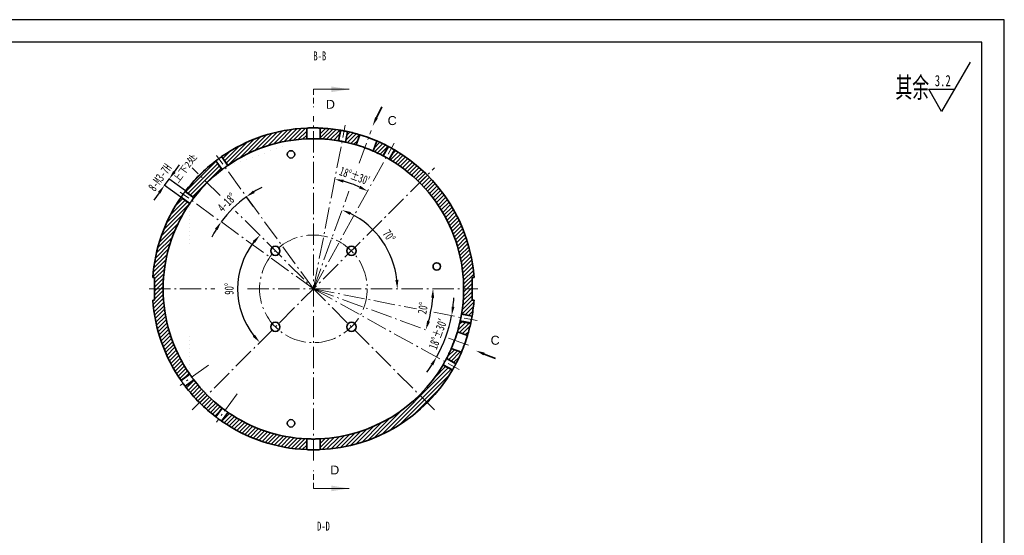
# Model space of a CAD drawing. Header units: millimetres. Extents: x -33921 to -29933, y -26486 to -26076.
# Tile 7 of 34: x -33721 to -33501, y -26193 to -26078. Entities that reach past the tile are written whole.
import ezdxf

# ---------------------------------------------------------------- set-up
doc = ezdxf.new("R2010")
doc.units = ezdxf.units.MM
doc.linetypes.add('GEN7A', pattern=[6.875, 4.75, -0.875, 0.375, -0.875])
doc.linetypes.add('HIDDEN', pattern=[1.905, 1.27, -0.635])
doc.layers.add('尺寸', color=7, linetype='Continuous')
doc.layers.add('尺寸线', color=5, linetype='Continuous', lineweight=15)
doc.styles.add('SLDTEXTSTYLE5', font='TXT', dxfattribs={"width": 0.7})
doc.styles.get("Standard").update_dxf_attribs({"font": 'arial.ttf', "height": 1})
doc.styles.add('绘图文字5', font='gbenor.shx', dxfattribs={"bigfont": 'gbcbig.shx'})
doc.dimstyles.new('1-2 v', dxfattribs={"dimtxt": 2, "dimasz": 2, "dimexe": 0.1, "dimexo": 0.05, "dimgap": 0.875, "dimtad": 1, "dimlfac": 2, "dimrnd": 1e-09, "dimzin": 12, "dimdsep": 46, "dimtxsty": 'SLDTEXTSTYLE5', "dimcen": 0.09, "dimclrd": 5, "dimclre": 5, "dimclrt": 5, "dimadec": 0, "dimazin": 3, "dimtfac": 1, "dimtmove": 0, "dimatfit": 3, "dimfxl": 1, "dimfrac": 2, "dimtolj": 1, "dimtzin": 12, "dimarcsym": 0})
doc.dimstyles.new('2-1 v', dxfattribs={"dimtxt": 2, "dimasz": 2, "dimexe": 0.1, "dimexo": 0.05, "dimgap": 0.875, "dimtad": 1, "dimlfac": 0.5, "dimrnd": 1e-09, "dimzin": 12, "dimdsep": 46, "dimtxsty": 'SLDTEXTSTYLE5', "dimcen": 0.09, "dimclrd": 5, "dimclre": 5, "dimclrt": 5, "dimadec": 0, "dimazin": 3, "dimtfac": 1, "dimtmove": 0, "dimatfit": 3, "dimfxl": 1, "dimfrac": 2, "dimtolj": 1, "dimtzin": 12, "dimarcsym": 0})
pattern_1 = [(45, (474.3508, 87.5652), (-0.449012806, 0.449012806), [])]

# ---------------------------------------------------------------- blocks, each defined once
blk = doc.blocks.new('*D684')
at = {"layer": 'Defpoints', "color": 0, "transparency": 16777216}
for p in [(-33684.76, -26116.61), (-33672.04, -26119.32), (-33668.35, -26119.88), (-33655.04, -26138.2), (-33655.04, -26138.2)]:
    blk.add_point(p, dxfattribs=at)
at = {"layer": '尺寸线', "color": 5, "lineweight": -2, "transparency": 16777216}
blk.add_line((-33668.38, -26119.84), (-33670.04, -26117.56), dxfattribs=at)
for start, end in [(116.9771, 121.4886), (126, 144), (148.5114, 153.0229)]:
    blk.add_arc((-33655.04, -26138.2), 25.41, start, end, dxfattribs=at)
at = {"layer": '尺寸线', "color": 5, "transparency": 16777216}
for points in [[(-33668.13, -26116.81), (-33668.5, -26116.25), (-33669.98, -26117.64)], [(-33676.99, -26124.74), (-33676.43, -26125.11), (-33675.6, -26123.26)]]:
    blk.add_solid(points, dxfattribs=at)
at = {"layer": '尺寸线', "color": 5, "transparency": 16777216, "insert": (-33674.33, -26118.9), "char_height": 2, "attachment_point": 5, "rotation": 45, "style": 'SLDTEXTSTYLE5'}
blk.add_mtext('\\A1;4-18°', dxfattribs=at)
blk = doc.blocks.new('*D683')
at = {"layer": 'Defpoints', "color": 0, "transparency": 16777216}
for p in [(-33687.23, -26113.73), (-33683.56, -26116.39), (-33684.59, -26117.81)]:
    blk.add_point(p, dxfattribs=at)
at = {"layer": '尺寸线', "color": 5, "lineweight": -2, "transparency": 16777216}
for p, q in [((-33686.05, -26112.11), (-33684.88, -26110.5)), ((-33688.26, -26115.15), (-33687.23, -26113.73)), ((-33683.6, -26116.36), (-33687.31, -26113.67)), ((-33689.43, -26116.77), (-33690.61, -26118.38)), ((-33684.63, -26117.78), (-33688.34, -26115.09))]:
    blk.add_line(p, q, dxfattribs=at)
at = {"layer": '尺寸线', "color": 5, "transparency": 16777216}
for points in [[(-33686.32, -26111.92), (-33685.78, -26112.31), (-33687.23, -26113.73)], [(-33689.7, -26116.57), (-33689.16, -26116.96), (-33688.26, -26115.15)]]:
    blk.add_solid(points, dxfattribs=at)
at = {"layer": '尺寸线', "color": 5, "lineweight": 18, "transparency": 16777216, "insert": (-33689.26, -26113.34), "char_height": 2, "attachment_point": 5, "rotation": 54, "style": 'SLDTEXTSTYLE5'}
blk.add_mtext('\\A1;8-M3-7H', dxfattribs=at)
blk = doc.blocks.new('*D685')
at = {"layer": 'Defpoints', "color": 0, "transparency": 16777216}
for p in [(-33628.05, -26111.2), (-33672.41, -26120.83), (-33671.37, -26133.82), (-33682.04, -26165.19), (-33628.05, -26165.19)]:
    blk.add_point(p, dxfattribs=at)
at = {"layer": '尺寸线', "color": 5, "lineweight": -2, "transparency": 16777216}
blk.add_arc((-33655.04, -26138.2), 16.9, 141.7849, 218.2151, dxfattribs=at)
at = {"layer": '尺寸线', "color": 5, "transparency": 16777216}
for points in [[(-33668.57, -26127.52), (-33668.07, -26127.96), (-33666.99, -26126.25)], [(-33668.07, -26148.43), (-33668.57, -26148.87), (-33666.99, -26150.15)]]:
    blk.add_solid(points, dxfattribs=at)
at = {"layer": '尺寸线', "color": 5, "transparency": 16777216, "insert": (-33673.82, -26138.2), "char_height": 2, "attachment_point": 5, "rotation": 90, "style": 'SLDTEXTSTYLE5'}
blk.add_mtext('\\A1;90°', dxfattribs=at)
blk = doc.blocks.new('*D686')
at = {"layer": 'Defpoints', "color": 0, "transparency": 16777216}
for p in [(-33647.11, -26116.41), (-33637.86, -26130.78), (-33669.75, -26138.2), (-33655.04, -26138.2), (-33618.42, -26138.2)]:
    blk.add_point(p, dxfattribs=at)
at = {"layer": '尺寸线', "color": 5, "lineweight": -2, "transparency": 16777216}
blk.add_arc((-33655.04, -26138.2), 18.71, 6.1263, 63.8737, dxfattribs=at)
at = {"layer": '尺寸线', "color": 5, "transparency": 16777216}
for points in [[(-33646.93, -26121.7), (-33646.67, -26121.09), (-33648.64, -26120.61)], [(-33636.1, -26136.18), (-33636.77, -26136.22), (-33636.33, -26138.2)]]:
    blk.add_solid(points, dxfattribs=at)
at = {"layer": '尺寸线', "color": 5, "transparency": 16777216, "insert": (-33638.18, -26126.39), "char_height": 2, "attachment_point": 5, "rotation": 305, "style": 'SLDTEXTSTYLE5'}
blk.add_mtext('\\A1;70°', dxfattribs=at)
blk = doc.blocks.new('*D687')
at = {"layer": 'Defpoints', "color": 0, "transparency": 16777216}
for p in [(-33669.75, -26138.2), (-33655.04, -26138.2), (-33618.42, -26138.2), (-33629.09, -26144.35), (-33629.37, -26147.54)]:
    blk.add_point(p, dxfattribs=at)
at = {"layer": '尺寸线', "color": 5, "lineweight": -2, "transparency": 16777216}
blk.add_arc((-33655.04, -26138.2), 26.67, 344.2977, 355.7024, dxfattribs=at)
at = {"layer": '尺寸线', "color": 5, "transparency": 16777216}
for points in [[(-33628.78, -26140.18), (-33628.12, -26140.21), (-33628.37, -26138.2)], [(-33629.05, -26145.52), (-33629.69, -26145.31), (-33629.98, -26147.32)]]:
    blk.add_solid(points, dxfattribs=at)
at = {"layer": '尺寸线', "color": 5, "transparency": 16777216, "insert": (-33630.63, -26142.5), "char_height": 2, "attachment_point": 5, "rotation": 80, "style": 'SLDTEXTSTYLE5'}
blk.add_mtext('\\A1;20°', dxfattribs=at)
blk = doc.blocks.new('*D688')
at = {"layer": 'Defpoints', "color": 0, "transparency": 16777216}
for p in [(-33647.95, -26101.7), (-33637.02, -26105.68), (-33647.75, -26114.36), (-33655.04, -26138.2), (-33655.04, -26138.2)]:
    blk.add_point(p, dxfattribs=at)
at = {"layer": '尺寸线', "color": 5, "lineweight": -2, "transparency": 16777216}
blk.add_arc((-33655.04, -26138.2), 24.93, 65.5977, 74.4023, dxfattribs=at)
at = {"layer": '尺寸线', "color": 5, "transparency": 16777216}
for points in [[(-33648.42, -26114.51), (-33648.26, -26113.86), (-33650.29, -26113.72)], [(-33644.59, -26115.2), (-33644.89, -26115.79), (-33642.96, -26116.39)]]:
    blk.add_solid(points, dxfattribs=at)
at = {"layer": '尺寸线', "color": 5, "transparency": 16777216, "insert": (-33645.86, -26113.01), "char_height": 2, "attachment_point": 5, "rotation": 339.974, "style": 'SLDTEXTSTYLE5'}
blk.add_mtext('\\A1;18°±30{\\fSimSun|b0|i0|c134|p2;′}', dxfattribs=at)
blk = doc.blocks.new('*D689')
at = {"layer": 'Defpoints', "color": 0, "transparency": 16777216}
for p in [(-33655.04, -26138.2), (-33628.21, -26143.41), (-33618.55, -26145.29), (-33626.15, -26150.46), (-33622.52, -26156.22)]:
    blk.add_point(p, dxfattribs=at)
at = {"layer": '尺寸线', "color": 5, "lineweight": -2, "transparency": 16777216}
for start, end in [(352.651, 356.3021), (331, 349), (323.698, 327.349)]:
    blk.add_arc((-33655.04, -26138.2), 31.39, start, end, dxfattribs=at)
at = {"layer": '尺寸线', "color": 5, "transparency": 16777216}
for points in [[(-33623.58, -26142.26), (-33624.24, -26142.16), (-33624.23, -26144.19)], [(-33628.9, -26154.96), (-33628.33, -26155.3), (-33627.59, -26153.42)]]:
    blk.add_solid(points, dxfattribs=at)
at = {"layer": '尺寸线', "color": 5, "transparency": 16777216, "insert": (-33627.31, -26148.29), "char_height": 2, "attachment_point": 5, "rotation": 70, "style": 'SLDTEXTSTYLE5'}
blk.add_mtext('\\A1;18°±30{\\fSimSun|b0|i0|c134|p2;′}', dxfattribs=at)

msp = doc.modelspace()

# ---------------------------------------------------------------- hatches: boundary and pattern name
at = {"layer": '尺寸', "linetype": 'Continuous', "lineweight": 18}
h = msp.add_hatch(dxfattribs=at)
h.set_pattern_fill('ANSI31', color=5, scale=0.2, style=0)
h.set_pattern_definition(pattern_1)
edge = h.paths.add_edge_path(flags=0)
edge.add_line((-33675.5132, -26108.7036), (-33674.1022, -26110.6458))
edge.add_arc((-33655.0437, -26138.1961), 33.5, 92.566341, 124.674382, ccw=False)
edge.add_line((-33656.5437, -26104.7297), (-33656.5437, -26102.3275))
edge.add_arc((-33655.0437, -26138.1961), 35.9, 92.394671, 124.763017)
h = msp.add_hatch(dxfattribs=at)
h.set_pattern_fill('ANSI31', color=5, scale=0.2, style=0)
h.set_pattern_definition(pattern_1)
edge = h.paths.add_edge_path(flags=0)
edge.add_line((-33649.414, -26105.1725), (-33648.956, -26102.816))
edge.add_arc((-33655.0437, -26138.1961), 35.9, 80.236983, 87.605329)
edge.add_line((-33653.5437, -26102.3275), (-33653.5437, -26104.7297))
edge.add_arc((-33655.0437, -26138.1961), 33.5, 80.325618, 87.433659, ccw=False)
h = msp.add_hatch(dxfattribs=at)
h.set_pattern_fill('ANSI31', color=5, scale=0.2, style=0)
h.set_pattern_definition(pattern_1)
h.paths.add_polyline_path([(-33644.6636, -26103.8295, 0.0199404), (-33647.4345, -26103.1118), (-33647.8925, -26105.4683, -0.01855368), (-33645.4858, -26106.0885)])
h.paths.add_polyline_path([(-33622.0451, -26152.3349), (-33624.3042, -26151.5127, -0.01855368), (-33625.376, -26153.755), (-33623.2764, -26154.9189, 0.0199404)])
h.paths.add_polyline_path([(-33619.9593, -26145.8053), (-33622.3158, -26145.3473, -0.01855368), (-33622.9361, -26147.754), (-33620.6771, -26148.5762, 0.0199404)])
h = msp.add_hatch(dxfattribs=at)
h.set_pattern_fill('ANSI31', color=5, scale=0.2, style=0)
h.set_pattern_definition(pattern_1)
edge = h.paths.add_edge_path(flags=0)
edge.add_line((-33639.4847, -26108.5285), (-33638.3209, -26106.4288))
edge.add_arc((-33655.0437, -26138.1961), 35.9, 62.236983, 66.806381)
edge.add_line((-33640.9048, -26105.1976), (-33641.727, -26107.4566))
edge.add_arc((-33655.0437, -26138.1961), 33.5, 62.325618, 66.577321, ccw=False)
h = msp.add_hatch(dxfattribs=at)
h.set_pattern_fill('ANSI31', color=5, scale=0.2, style=0)
h.set_pattern_definition(pattern_1)
edge = h.paths.add_edge_path(flags=0)
edge.add_arc((-33655.0437, -26138.1961), 33.5, -9.674382, 59.674382, ccw=False)
edge.add_line((-33622.0201, -26143.8257), (-33619.6636, -26144.2838))
edge.add_arc((-33655.0437, -26138.1961), 35.9, 350.236983, 356.006811)
edge.add_line((-33619.2308, -26140.6961), (-33619.6437, -26140.6961))
edge.add_line((-33619.6437, -26140.6961), (-33619.6437, -26135.6961))
edge.add_line((-33619.6437, -26135.6961), (-33619.2308, -26135.6961))
edge.add_arc((-33655.0437, -26138.1961), 35.9, 3.993189, 59.763017)
edge.add_line((-33636.9652, -26107.1803), (-33638.1291, -26109.2799))
at = {"layer": '尺寸', "linetype": 'Continuous', "lineweight": 35}
h = msp.add_hatch(dxfattribs=at)
h.set_pattern_fill('ANSI31', color=256, scale=2.5, style=0)
h.set_pattern_definition([(45, (-34340.854, -26548.829), (-5.61266, 5.61266), [])])
edge = h.paths.add_edge_path(flags=0)
edge.add_arc((-33655.0437, -26138.1961), 33.5, 127.325618, 142.674382, ccw=False)
edge.add_line((-33675.3562, -26111.5568), (-33676.7672, -26109.6147))
edge.add_arc((-33655.0437, -26138.1961), 35.9, 127.236983, 142.763017)
edge.add_line((-33683.6251, -26116.4725), (-33681.6829, -26117.8836))
at = {"layer": '尺寸', "linetype": 'Continuous', "lineweight": 18}
h = msp.add_hatch(dxfattribs=at)
h.set_pattern_fill('ANSI31', color=5, scale=0.2, style=0)
h.set_pattern_definition(pattern_1)
h.paths.add_polyline_path([(-33675.4357, -26111.6176), (-33676.8468, -26109.6753, 0.03318819), (-33680.4288, -26112.811), (-33678.7318, -26114.508, -0.03275104)])
h.paths.add_polyline_path([(-33678.7318, -26114.508), (-33680.4288, -26112.811, 0.03318815), (-33683.5644, -26116.393), (-33681.6222, -26117.8041, -0.032751)])
h = msp.add_hatch(dxfattribs=at)
h.set_pattern_fill('ANSI31', color=5, scale=0.2, style=0)
h.set_pattern_definition(pattern_1)
edge = h.paths.add_edge_path(flags=0)
edge.add_arc((-33655.0437, -26138.1961), 33.5, 145.325618, 214.674382, ccw=False)
edge.add_line((-33682.594, -26119.1376), (-33684.5361, -26117.7265))
edge.add_arc((-33655.0437, -26138.1961), 35.9, 145.236983, 176.006811)
edge.add_line((-33690.8565, -26135.6961), (-33690.4437, -26135.6961))
edge.add_line((-33690.4437, -26135.6961), (-33690.4437, -26140.6961))
edge.add_line((-33690.4437, -26140.6961), (-33690.8565, -26140.6961))
edge.add_arc((-33655.0437, -26138.1961), 35.9, 183.993189, 214.763017)
edge.add_line((-33684.5361, -26158.6657), (-33682.594, -26157.2547))
h = msp.add_hatch(dxfattribs=at)
h.set_pattern_fill('ANSI31', color=5, scale=0.2, style=0)
h.set_pattern_definition(pattern_1)
edge = h.paths.add_edge_path(flags=0)
edge.add_line((-33624.0279, -26156.2745), (-33626.1275, -26155.1107))
edge.add_arc((-33655.0437, -26138.1961), 33.5, 272.566341, 329.674382, ccw=False)
edge.add_line((-33653.5437, -26171.6625), (-33653.5437, -26174.0648))
edge.add_arc((-33655.0437, -26138.1961), 35.9, 272.394671, 329.763017)
h = msp.add_hatch(dxfattribs=at)
h.set_pattern_fill('ANSI31', color=5, scale=0.2, style=0)
h.set_pattern_definition(pattern_1)
edge = h.paths.add_edge_path(flags=0)
edge.add_arc((-33655.0437, -26138.1961), 33.5, 217.325618, 232.674382, ccw=False)
edge.add_line((-33681.6829, -26158.5086), (-33683.6251, -26159.9197))
edge.add_arc((-33655.0437, -26138.1961), 35.9, 217.236983, 232.763017)
edge.add_line((-33676.7672, -26166.7775), (-33675.3562, -26164.8354))
h = msp.add_hatch(dxfattribs=at)
h.set_pattern_fill('ANSI31', color=5, scale=0.2, style=0)
h.set_pattern_definition(pattern_1)
edge = h.paths.add_edge_path(flags=0)
edge.add_line((-33674.1022, -26165.7465), (-33675.5132, -26167.6886))
edge.add_arc((-33655.0437, -26138.1961), 35.9, 235.236983, 267.605329)
edge.add_line((-33656.5437, -26174.0648), (-33656.5437, -26171.6625))
edge.add_arc((-33655.0437, -26138.1961), 33.5, 235.325618, 267.433659, ccw=False)

# ---------------------------------------------------------------- linework, layer by layer
at = {"color": 7, "linetype": 'HIDDEN', "lineweight": 18}
for p, q in [((-33655.0437, -26093.6785), (-33655.0437, -26097.6472)), ((-33655.0437, -26182.7143), (-33655.0437, -26178.7455))]:
    msp.add_line(p, q, dxfattribs=at)
at = {"color": 7, "linetype": 'Continuous', "lineweight": 18}
for p, q in [((-33655.0437, -26093.6785), (-33647.1062, -26093.6785)), ((-33675.4371, -26111.6156), (-33676.8481, -26109.6735)), ((-33674.0213, -26110.587), (-33675.4324, -26108.6449)), ((-33681.6242, -26117.8027), (-33683.5663, -26116.3917)), ((-33682.6528, -26119.2185), (-33684.5949, -26117.8074)), ((-33682.6528, -26157.1738), (-33684.5949, -26158.5848)), ((-33681.6242, -26158.5895), (-33683.5663, -26160.0006)), ((-33675.4371, -26164.7766), (-33676.8481, -26166.7187)), ((-33674.0213, -26165.8052), (-33675.4324, -26167.7474)), ((-33655.0437, -26182.7143), (-33647.1062, -26182.7143))]:
    msp.add_line(p, q, dxfattribs=at)
at = {"color": 7, "linetype": 'Continuous', "lineweight": 35}
for p, q in [((-33656.5437, -26102.3275), (-33656.5437, -26104.7297)), ((-33653.5437, -26104.7297), (-33653.5437, -26102.3275)), ((-33648.956, -26102.816), (-33649.414, -26105.1725)), ((-33647.8925, -26105.4683), (-33647.4345, -26103.1118)), ((-33644.6636, -26103.8295), (-33645.4858, -26106.0885)), ((-33641.727, -26107.4566), (-33640.9048, -26105.1976)), ((-33638.3209, -26106.4288), (-33639.4847, -26108.5285)), ((-33638.1291, -26109.2799), (-33636.9652, -26107.1803)), ((-33675.3562, -26111.5568), (-33676.7672, -26109.6147)), ((-33674.1022, -26110.6458), (-33675.5132, -26108.7036)), ((-33681.6829, -26117.8836), (-33683.6251, -26116.4725)), ((-33682.594, -26119.1376), (-33684.5361, -26117.7265)), ((-33690.4437, -26135.6961), (-33690.8565, -26135.6961)), ((-33690.4437, -26140.6961), (-33690.4437, -26135.6961)), ((-33619.2308, -26135.6961), (-33619.6437, -26135.6961)), ((-33619.6437, -26135.6961), (-33619.6437, -26140.6961)), ((-33690.8565, -26140.6961), (-33690.4437, -26140.6961)), ((-33619.6437, -26140.6961), (-33619.2308, -26140.6961)), ((-33622.3158, -26145.3473), (-33619.9593, -26145.8053)), ((-33622.0201, -26143.8257), (-33619.6636, -26144.2838)), ((-33622.9361, -26147.754), (-33620.6771, -26148.5762)), ((-33622.0451, -26152.3349), (-33624.3042, -26151.5127)), ((-33625.376, -26153.755), (-33623.2764, -26154.9189)), ((-33626.1275, -26155.1107), (-33624.0279, -26156.2745)), ((-33682.594, -26157.2547), (-33684.5361, -26158.6657)), ((-33681.6829, -26158.5086), (-33683.6251, -26159.9197)), ((-33675.3562, -26164.8354), (-33676.7672, -26166.7775)), ((-33674.1022, -26165.7465), (-33675.5132, -26167.6886)), ((-33656.5437, -26171.6625), (-33656.5437, -26174.0648)), ((-33653.5437, -26174.0648), (-33653.5437, -26171.6625))]:
    msp.add_line(p, q, dxfattribs=at)
at = {"color": 7, "linetype": 'Continuous', "lineweight": -3}
for p, q in [((-33649.0541, -26102.7969), (-33649.5122, -26105.1534)), ((-33647.7944, -26105.4874), (-33647.3363, -26103.1309)), ((-33638.4083, -26106.3804), (-33639.5722, -26108.48)), ((-33638.0416, -26109.3284), (-33636.8778, -26107.2288)), ((-33622.3349, -26145.4454), (-33619.9784, -26145.9035)), ((-33622.001, -26143.7276), (-33619.6445, -26144.1856)), ((-33625.3275, -26153.6676), (-33623.2279, -26154.8314)), ((-33626.176, -26155.1982), (-33624.0763, -26156.362))]:
    msp.add_line(p, q, dxfattribs=at)
at = {"lineweight": 30}
for points in [[(-33920.9901, -26375.151), (-33500.9901, -26375.151), (-33500.9901, -26078.151), (-33920.9901, -26078.151)], [(-33895.9901, -26370.151), (-33505.9901, -26370.151), (-33505.9901, -26083.151), (-33895.9901, -26083.151)]]:
    msp.add_lwpolyline(points, close=True, dxfattribs=at)
msp.add_lwpolyline([(-33508.6096, -26087.6187), (-33514.9604, -26098.6187), (-33517.8472, -26093.6187), (-33512.0737, -26093.6187)])
at = {"color": 7, "linetype": 'Continuous', "lineweight": 35}
for centre in [(-33660.0437, -26108.1961), (-33627.5437, -26133.1961), (-33660.0437, -26168.1961)]:
    msp.add_circle(centre, 0.825, dxfattribs=at)
for centre, radius, start, end in [((-33655.0437, -26138.1961), 35.9, 92.394671, 124.763017), ((-33655.0437, -26138.1961), 35.9, 80.236983, 87.605329), ((-33655.0437, -26138.1961), 35.9, 73.193619, 77.763017), ((-33655.0437, -26138.1961), 33.5, 92.566341, 124.674382), ((-33655.0437, -26138.1961), 33.5, 80.325618, 87.433659), ((-33655.0437, -26138.1961), 33.5, 73.422679, 77.674382), ((-33655.0437, -26138.1961), 35.9, 66.806381, 73.193619), ((-33655.0437, -26138.1961), 35.9, 62.236983, 66.806381), ((-33655.0437, -26138.1961), 33.5, 66.577321, 73.422679), ((-33655.0437, -26138.1961), 33.5, 62.325618, 66.577321), ((-33655.0437, -26138.1961), 35.9, 3.993189, 59.763017), ((-33655.0437, -26138.1961), 35.9, 127.236983, 142.763017), ((-33655.0437, -26138.1961), 33.5, 350.325618, 59.674382), ((-33655.0437, -26138.1961), 33.5, 127.325618, 142.674382), ((-33655.0437, -26138.1961), 35.9, 145.236983, 176.006811), ((-33655.0437, -26138.1961), 33.5, 145.325618, 214.674382), ((-33663.5289, -26129.7108), 1.025, 90, 270), ((-33663.5289, -26129.7108), 1.025, 270, 90), ((-33646.5584, -26129.7108), 1.025, 90, 270), ((-33646.5584, -26129.7108), 1.025, 270, 90), ((-33655.0437, -26138.1961), 35.9, 183.993189, 214.763017), ((-33655.0437, -26138.1961), 35.9, 350.236983, 356.006811), ((-33655.0437, -26138.1961), 33.5, 343.422679, 347.674382), ((-33663.5289, -26146.6814), 1.025, 90, 270), ((-33663.5289, -26146.6814), 1.025, 270, 90), ((-33646.5584, -26146.6814), 1.025, 90, 270), ((-33646.5584, -26146.6814), 1.025, 270, 90), ((-33655.0437, -26138.1961), 35.9, 343.193619, 347.763017), ((-33655.0437, -26138.1961), 33.5, 336.577321, 343.422679), ((-33655.0437, -26138.1961), 35.9, 336.806381, 343.193619), ((-33655.0437, -26138.1961), 33.5, 332.325618, 336.577321), ((-33655.0437, -26138.1961), 35.9, 332.236983, 336.806381), ((-33655.0437, -26138.1961), 33.5, 272.566341, 329.674382), ((-33655.0437, -26138.1961), 35.9, 272.394671, 329.763017), ((-33655.0437, -26138.1961), 33.5, 217.325618, 232.674382), ((-33655.0437, -26138.1961), 35.9, 217.236983, 232.763017), ((-33655.0437, -26138.1961), 33.5, 235.325618, 267.433659), ((-33655.0437, -26138.1961), 35.9, 235.236983, 267.605329)]:
    msp.add_arc(centre, radius, start, end, dxfattribs=at)
for points, knots in [([(-33656.5437, -26102.3275), (-33656.5433, -26102.3274), (-33656.5427, -26102.3274), (-33656.5372, -26102.3272), (-33656.5284, -26102.3268), (-33656.512, -26102.3261), (-33656.4827, -26102.3249), (-33656.4174, -26102.3224), (-33656.3022, -26102.318), (-33656.1151, -26102.3119), (-33655.8862, -26102.3057), (-33655.6676, -26102.3013), (-33655.4818, -26102.2987), (-33655.338, -26102.2972), (-33655.1915, -26102.2963), (-33655.0929, -26102.2962), (-33655.0437, -26102.2961)], [0, 0, 0, 0, 0.030875, 0.06170664, 0.09256779, 0.12353108, 0.18562185, 0.24771959, 0.37241987, 0.49755442, 0.62301231, 0.7486745, 0.81152004, 0.87440423, 0.93724844, 1, 1, 1, 1]), ([(-33655.0437, -26102.2961), (-33655.019, -26102.2961), (-33654.9698, -26102.2961), (-33654.8962, -26102.2964), (-33654.8229, -26102.2968), (-33654.7257, -26102.2975), (-33654.606, -26102.2987), (-33654.4202, -26102.3013), (-33654.2017, -26102.3057), (-33653.9727, -26102.3119), (-33653.7854, -26102.318), (-33653.6701, -26102.3224), (-33653.6046, -26102.3249), (-33653.5698, -26102.3264), (-33653.5477, -26102.3273), (-33653.545, -26102.3274), (-33653.5437, -26102.3275)], [0, 0, 0, 0, 0.03137302, 0.06269526, 0.09404302, 0.12549241, 0.18831893, 0.25112889, 0.37674473, 0.50219668, 0.62736157, 0.75212446, 0.81423428, 0.87639862, 0.93823729, 1, 1, 1, 1]), ([(-33647.4345, -26103.1118), (-33647.4345, -26103.1118), (-33647.4394, -26103.1107), (-33647.4586, -26103.1065), (-33647.4732, -26103.1034), (-33647.5112, -26103.0952), (-33647.5345, -26103.0902), (-33647.5895, -26103.0785), (-33647.6215, -26103.0717), (-33647.7265, -26103.0496), (-33647.8111, -26103.0321), (-33647.9939, -26102.995), (-33648.0939, -26102.9751), (-33648.2427, -26102.9461), (-33648.2931, -26102.9365), (-33648.3908, -26102.9179), (-33648.4383, -26102.909), (-33648.5305, -26102.8918), (-33648.5752, -26102.8836), (-33648.6578, -26102.8686), (-33648.6963, -26102.8617), (-33648.8032, -26102.8426), (-33648.8593, -26102.8328), (-33648.9361, -26102.8194), (-33648.956, -26102.816), (-33648.956, -26102.816)], [0, 0, 0, 0, 0.0625, 0.0625, 0.125, 0.125, 0.1875, 0.1875, 0.25, 0.25, 0.375, 0.375, 0.5, 0.5, 0.5625, 0.5625, 0.625, 0.625, 0.6875, 0.6875, 0.75, 0.75, 0.875, 0.875, 1, 1, 1, 1]), ([(-33656.5437, -26104.7297), (-33656.5432, -26104.7297), (-33656.5421, -26104.7296), (-33656.5331, -26104.7291), (-33656.5172, -26104.7282), (-33656.4928, -26104.727), (-33656.4587, -26104.7255), (-33656.4137, -26104.7236), (-33656.3566, -26104.7215), (-33656.2865, -26104.7189), (-33656.2023, -26104.7161), (-33656.084, -26104.7122), (-33655.9286, -26104.7078), (-33655.7384, -26104.7036), (-33655.5498, -26104.7003), (-33655.3693, -26104.6979), (-33655.2015, -26104.6964), (-33655.0943, -26104.6962), (-33655.0437, -26104.6961)], [0, 0, 0, 0, 0.03782702, 0.07837594, 0.12164697, 0.16764026, 0.21635588, 0.26779383, 0.32195409, 0.37883658, 0.43844119, 0.50076777, 0.6026611, 0.69708218, 0.78402845, 0.86349779, 0.93548861, 1, 1, 1, 1]), ([(-33655.0437, -26104.6961), (-33655.014, -26104.6961), (-33654.9524, -26104.6962), (-33654.8572, -26104.6967), (-33654.7565, -26104.6976), (-33654.6508, -26104.6988), (-33654.5412, -26104.7003), (-33654.4286, -26104.7022), (-33654.3143, -26104.7044), (-33654.2, -26104.7069), (-33654.0874, -26104.7097), (-33653.9572, -26104.7136), (-33653.8252, -26104.7181), (-33653.7085, -26104.7222), (-33653.627, -26104.7255), (-33653.5761, -26104.7279), (-33653.5483, -26104.7294), (-33653.5452, -26104.7296), (-33653.5437, -26104.7297)], [0, 0, 0, 0, 0.03783745, 0.07839455, 0.1216715, 0.16766845, 0.21638547, 0.26782258, 0.32197974, 0.37885687, 0.43845387, 0.50077059, 0.60265895, 0.69707686, 0.78402176, 0.86349153, 0.93548458, 1, 1, 1, 1]), ([(-33649.414, -26105.1725), (-33649.414, -26105.1725), (-33649.4091, -26105.1734), (-33649.3897, -26105.1767), (-33649.375, -26105.1792), (-33649.3367, -26105.1858), (-33649.3132, -26105.1899), (-33649.2578, -26105.1995), (-33649.2255, -26105.2052), (-33649.1199, -26105.2239), (-33649.0349, -26105.2393), (-33648.8515, -26105.2732), (-33648.7513, -26105.2922), (-33648.6025, -26105.3211), (-33648.5521, -26105.331), (-33648.4546, -26105.3504), (-33648.4073, -26105.36), (-33648.3153, -26105.3787), (-33648.2709, -26105.3879), (-33648.1886, -26105.4049), (-33648.1503, -26105.413), (-33648.044, -26105.4354), (-33647.9884, -26105.4474), (-33647.9122, -26105.4639), (-33647.8925, -26105.4683), (-33647.8925, -26105.4683)], [0, 0, 0, 0, 0.0625, 0.0625, 0.125, 0.125, 0.1875, 0.1875, 0.25, 0.25, 0.375, 0.375, 0.5, 0.5, 0.5625, 0.5625, 0.625, 0.625, 0.6875, 0.6875, 0.75, 0.75, 0.875, 0.875, 1, 1, 1, 1]), ([(-33636.9652, -26107.1803), (-33636.9652, -26107.1803), (-33636.9696, -26107.1778), (-33636.9866, -26107.1679), (-33636.9995, -26107.1604), (-33637.0331, -26107.1408), (-33637.0537, -26107.1289), (-33637.1024, -26107.1007), (-33637.1307, -26107.0844), (-33637.2237, -26107.031), (-33637.2988, -26106.9881), (-33637.4612, -26106.8964), (-33637.5501, -26106.8465), (-33637.6827, -26106.773), (-33637.7277, -26106.7482), (-33637.8148, -26106.7004), (-33637.8572, -26106.6772), (-33637.9397, -26106.6324), (-33637.9796, -26106.6108), (-33638.0535, -26106.571), (-33638.0881, -26106.5525), (-33638.1838, -26106.5013), (-33638.2341, -26106.4746), (-33638.303, -26106.4382), (-33638.3209, -26106.4288), (-33638.3209, -26106.4288)], [0, 0, 0, 0, 0.0625, 0.0625, 0.125, 0.125, 0.1875, 0.1875, 0.25, 0.25, 0.375, 0.375, 0.5, 0.5, 0.5625, 0.5625, 0.625, 0.625, 0.6875, 0.6875, 0.75, 0.75, 0.875, 0.875, 1, 1, 1, 1]), ([(-33675.5132, -26108.7036), (-33675.5136, -26108.7039), (-33675.5143, -26108.7044), (-33675.5205, -26108.7086), (-33675.5316, -26108.7162), (-33675.5489, -26108.7282), (-33675.5733, -26108.7452), (-33675.6057, -26108.7679), (-33675.647, -26108.7969), (-33675.7235, -26108.8506), (-33675.844, -26108.9359), (-33676.002, -26109.0489), (-33676.1729, -26109.1722), (-33676.3805, -26109.3246), (-33676.5564, -26109.4555), (-33676.6625, -26109.5353), (-33676.715, -26109.5749), (-33676.7473, -26109.5994), (-33676.7644, -26109.6125), (-33676.7663, -26109.614), (-33676.7672, -26109.6147)], [0, 0, 0, 0, 0.02378655, 0.04969339, 0.07772032, 0.10786709, 0.14013343, 0.17451902, 0.21102352, 0.24964656, 0.34900356, 0.43304023, 0.50170814, 0.60901232, 0.74994387, 0.81083612, 0.86629153, 0.91630621, 0.96087669, 1, 1, 1, 1]), ([(-33639.4847, -26108.5285), (-33639.4847, -26108.5285), (-33639.4803, -26108.5308), (-33639.4628, -26108.5399), (-33639.4496, -26108.5469), (-33639.4152, -26108.565), (-33639.3942, -26108.5761), (-33639.3445, -26108.6024), (-33639.3156, -26108.6178), (-33639.2209, -26108.6682), (-33639.1447, -26108.7091), (-33638.9808, -26108.7981), (-33638.8914, -26108.8471), (-33638.7588, -26108.9206), (-33638.714, -26108.9456), (-33638.6272, -26108.9942), (-33638.5852, -26109.0179), (-33638.5035, -26109.0641), (-33638.464, -26109.0865), (-33638.3911, -26109.1282), (-33638.3571, -26109.1477), (-33638.263, -26109.2019), (-33638.2138, -26109.2305), (-33638.1465, -26109.2697), (-33638.1291, -26109.2799), (-33638.1291, -26109.2799)], [0, 0, 0, 0, 0.0625, 0.0625, 0.125, 0.125, 0.1875, 0.1875, 0.25, 0.25, 0.375, 0.375, 0.5, 0.5, 0.5625, 0.5625, 0.625, 0.625, 0.6875, 0.6875, 0.75, 0.75, 0.875, 0.875, 1, 1, 1, 1]), ([(-33675.3562, -26111.5568), (-33675.3559, -26111.5566), (-33675.3552, -26111.556), (-33675.3492, -26111.5514), (-33675.3386, -26111.5432), (-33675.3218, -26111.5305), (-33675.2982, -26111.5125), (-33675.2666, -26111.4886), (-33675.2263, -26111.4583), (-33675.1517, -26111.4021), (-33675.0334, -26111.3137), (-33674.877, -26111.1982), (-33674.7067, -26111.0735), (-33674.4969, -26110.9228), (-33674.3178, -26110.7959), (-33674.2094, -26110.7201), (-33674.1559, -26110.6828), (-33674.1229, -26110.6599), (-33674.1052, -26110.6477), (-33674.1032, -26110.6464), (-33674.1022, -26110.6458)], [0, 0, 0, 0, 0.02380442, 0.04972121, 0.07775018, 0.1078911, 0.1401437, 0.17450768, 0.21098271, 0.24956842, 0.34899792, 0.43309835, 0.50182137, 0.60934158, 0.75104198, 0.8115333, 0.86667826, 0.91647315, 0.96091466, 1, 1, 1, 1]), ([(-33683.6251, -26116.4725), (-33683.6253, -26116.4729), (-33683.6259, -26116.4736), (-33683.6305, -26116.4795), (-33683.6386, -26116.4902), (-33683.6513, -26116.5069), (-33683.6693, -26116.5306), (-33683.6931, -26116.5622), (-33683.7234, -26116.6025), (-33683.7795, -26116.6771), (-33683.8677, -26116.7954), (-33683.983, -26116.9517), (-33684.1076, -26117.122), (-33684.2586, -26117.3321), (-33684.3858, -26117.5114), (-33684.4618, -26117.6197), (-33684.4991, -26117.673), (-33684.522, -26117.7059), (-33684.5341, -26117.7236), (-33684.5355, -26117.7256), (-33684.5361, -26117.7265)], [0, 0, 0, 0, 0.0238086, 0.0497267, 0.07775409, 0.10789054, 0.14013577, 0.17448947, 0.2109513, 0.24952091, 0.34888514, 0.43291383, 0.50155845, 0.60925282, 0.75131654, 0.8117141, 0.86678472, 0.9165247, 0.96093073, 1, 1, 1, 1]), ([(-33682.594, -26119.1376), (-33682.5938, -26119.1372), (-33682.5933, -26119.1365), (-33682.5891, -26119.1303), (-33682.5815, -26119.1192), (-33682.5695, -26119.1019), (-33682.5525, -26119.0775), (-33682.5299, -26119.045), (-33682.5009, -26119.0036), (-33682.4473, -26118.9271), (-33682.3622, -26118.8066), (-33682.2492, -26118.6485), (-33682.1259, -26118.4775), (-33681.9735, -26118.27), (-33681.8424, -26118.0942), (-33681.7625, -26117.9882), (-33681.7228, -26117.9357), (-33681.6983, -26117.9035), (-33681.6851, -26117.8864), (-33681.6836, -26117.8845), (-33681.6829, -26117.8836)], [0, 0, 0, 0, 0.02378615, 0.04969265, 0.07771929, 0.10786586, 0.14013208, 0.17451765, 0.21102222, 0.24964544, 0.34900261, 0.43303943, 0.50170763, 0.60901233, 0.74994378, 0.81083668, 0.8662924, 0.91630706, 0.96087724, 1, 1, 1, 1]), ([(-33622.0201, -26143.8257), (-33622.0201, -26143.8257), (-33622.0209, -26143.8307), (-33622.0242, -26143.8501), (-33622.0268, -26143.8648), (-33622.0334, -26143.9031), (-33622.0374, -26143.9266), (-33622.0471, -26143.982), (-33622.0527, -26144.0142), (-33622.0715, -26144.1198), (-33622.0868, -26144.2049), (-33622.1208, -26144.3883), (-33622.1398, -26144.4885), (-33622.1687, -26144.6373), (-33622.1786, -26144.6877), (-33622.198, -26144.7851), (-33622.2076, -26144.8325), (-33622.2263, -26144.9245), (-33622.2354, -26144.9689), (-33622.2525, -26145.0512), (-33622.2605, -26145.0895), (-33622.283, -26145.1957), (-33622.295, -26145.2514), (-33622.3115, -26145.3275), (-33622.3158, -26145.3473), (-33622.3158, -26145.3473)], [0, 0, 0, 0, 0.0625, 0.0625, 0.125, 0.125, 0.1875, 0.1875, 0.25, 0.25, 0.375, 0.375, 0.5, 0.5, 0.5625, 0.5625, 0.625, 0.625, 0.6875, 0.6875, 0.75, 0.75, 0.875, 0.875, 1, 1, 1, 1]), ([(-33619.9593, -26145.8053), (-33619.9593, -26145.8053), (-33619.9583, -26145.8004), (-33619.9541, -26145.7812), (-33619.951, -26145.7666), (-33619.9428, -26145.7286), (-33619.9378, -26145.7053), (-33619.9261, -26145.6503), (-33619.9193, -26145.6183), (-33619.8972, -26145.5133), (-33619.8796, -26145.4287), (-33619.8425, -26145.2459), (-33619.8226, -26145.1459), (-33619.7937, -26144.9971), (-33619.784, -26144.9466), (-33619.7655, -26144.849), (-33619.7565, -26144.8015), (-33619.7394, -26144.7093), (-33619.7312, -26144.6646), (-33619.7162, -26144.582), (-33619.7092, -26144.5434), (-33619.6901, -26144.4365), (-33619.6803, -26144.3805), (-33619.667, -26144.3037), (-33619.6636, -26144.2838), (-33619.6636, -26144.2838)], [0, 0, 0, 0, 0.0625, 0.0625, 0.125, 0.125, 0.1875, 0.1875, 0.25, 0.25, 0.375, 0.375, 0.5, 0.5, 0.5625, 0.5625, 0.625, 0.625, 0.6875, 0.6875, 0.75, 0.75, 0.875, 0.875, 1, 1, 1, 1]), ([(-33625.376, -26153.755), (-33625.376, -26153.755), (-33625.3784, -26153.7595), (-33625.3875, -26153.7769), (-33625.3944, -26153.7901), (-33625.4126, -26153.8245), (-33625.4237, -26153.8456), (-33625.45, -26153.8953), (-33625.4653, -26153.9242), (-33625.5158, -26154.0189), (-33625.5567, -26154.095), (-33625.6456, -26154.2589), (-33625.6946, -26154.3484), (-33625.7682, -26154.481), (-33625.7931, -26154.5258), (-33625.8417, -26154.6125), (-33625.8654, -26154.6546), (-33625.9116, -26154.7363), (-33625.9341, -26154.7757), (-33625.9758, -26154.8487), (-33625.9952, -26154.8826), (-33626.0494, -26154.9767), (-33626.078, -26155.026), (-33626.1173, -26155.0933), (-33626.1275, -26155.1107), (-33626.1275, -26155.1107)], [0, 0, 0, 0, 0.0625, 0.0625, 0.125, 0.125, 0.1875, 0.1875, 0.25, 0.25, 0.375, 0.375, 0.5, 0.5, 0.5625, 0.5625, 0.625, 0.625, 0.6875, 0.6875, 0.75, 0.75, 0.875, 0.875, 1, 1, 1, 1]), ([(-33624.0279, -26156.2745), (-33624.0279, -26156.2745), (-33624.0253, -26156.2702), (-33624.0154, -26156.2532), (-33624.0079, -26156.2403), (-33623.9884, -26156.2067), (-33623.9765, -26156.1861), (-33623.9483, -26156.1374), (-33623.932, -26156.109), (-33623.8785, -26156.016), (-33623.8357, -26155.941), (-33623.7439, -26155.7786), (-33623.6941, -26155.6896), (-33623.6206, -26155.557), (-33623.5958, -26155.5121), (-33623.548, -26155.4249), (-33623.5248, -26155.3825), (-33623.48, -26155.3001), (-33623.4584, -26155.2602), (-33623.4186, -26155.1862), (-33623.4, -26155.1517), (-33623.3489, -26155.056), (-33623.3222, -26155.0057), (-33623.2858, -26154.9368), (-33623.2764, -26154.9189), (-33623.2764, -26154.9189)], [0, 0, 0, 0, 0.0625, 0.0625, 0.125, 0.125, 0.1875, 0.1875, 0.25, 0.25, 0.375, 0.375, 0.5, 0.5, 0.5625, 0.5625, 0.625, 0.625, 0.6875, 0.6875, 0.75, 0.75, 0.875, 0.875, 1, 1, 1, 1]), ([(-33681.6829, -26158.5086), (-33681.6832, -26158.5083), (-33681.6837, -26158.5076), (-33681.6883, -26158.5017), (-33681.6965, -26158.491), (-33681.7093, -26158.4743), (-33681.7272, -26158.4506), (-33681.7511, -26158.4191), (-33681.7814, -26158.3789), (-33681.8375, -26158.3044), (-33681.9257, -26158.1863), (-33682.0411, -26158.0302), (-33682.1656, -26157.86), (-33682.3165, -26157.65), (-33682.4436, -26157.4705), (-33682.5196, -26157.3619), (-33682.5569, -26157.3084), (-33682.5799, -26157.2753), (-33682.592, -26157.2576), (-33682.5934, -26157.2556), (-33682.594, -26157.2547)], [0, 0, 0, 0, 0.02380698, 0.04971985, 0.07773843, 0.10786249, 0.14009176, 0.17442595, 0.21086472, 0.2494077, 0.34873518, 0.43271084, 0.50128625, 0.60899306, 0.75088973, 0.8114419, 0.86663254, 0.91645789, 0.96091466, 1, 1, 1, 1]), ([(-33684.5361, -26158.6657), (-33684.5359, -26158.666), (-33684.5354, -26158.6668), (-33684.5312, -26158.6729), (-33684.5235, -26158.684), (-33684.5116, -26158.7013), (-33684.4946, -26158.7257), (-33684.4719, -26158.7581), (-33684.443, -26158.7994), (-33684.3893, -26158.8758), (-33684.304, -26158.9963), (-33684.191, -26159.1543), (-33684.0676, -26159.3252), (-33683.9152, -26159.5328), (-33683.7843, -26159.7088), (-33683.7045, -26159.8149), (-33683.6649, -26159.8675), (-33683.6404, -26159.8997), (-33683.6273, -26159.9169), (-33683.6258, -26159.9188), (-33683.6251, -26159.9197)], [0, 0, 0, 0, 0.0237838, 0.04968499, 0.07770336, 0.10783866, 0.14009063, 0.17445895, 0.21094329, 0.24954326, 0.34893509, 0.43298384, 0.50164093, 0.60896072, 0.74988717, 0.81079973, 0.86627099, 0.91629701, 0.96087434, 1, 1, 1, 1]), ([(-33674.1022, -26165.7465), (-33674.1026, -26165.7462), (-33674.1033, -26165.7457), (-33674.1095, -26165.7415), (-33674.1206, -26165.7339), (-33674.1379, -26165.7219), (-33674.1623, -26165.7049), (-33674.1948, -26165.6823), (-33674.2362, -26165.6533), (-33674.3128, -26165.5997), (-33674.4334, -26165.5145), (-33674.5915, -26165.4015), (-33674.7625, -26165.2782), (-33674.9698, -26165.1259), (-33675.1455, -26164.9949), (-33675.2515, -26164.915), (-33675.304, -26164.8753), (-33675.3363, -26164.8507), (-33675.3534, -26164.8376), (-33675.3553, -26164.8361), (-33675.3562, -26164.8354)], [0, 0, 0, 0, 0.02379629, 0.04971334, 0.07775097, 0.10790895, 0.14018699, 0.17458481, 0.21110205, 0.24973835, 0.34909327, 0.43314955, 0.50185906, 0.60904078, 0.74979516, 0.81074304, 0.86624113, 0.91628554, 0.96087281, 1, 1, 1, 1]), ([(-33676.7672, -26166.7775), (-33676.7669, -26166.7778), (-33676.7662, -26166.7783), (-33676.7602, -26166.7829), (-33676.7496, -26166.791), (-33676.7328, -26166.8038), (-33676.7092, -26166.8217), (-33676.6776, -26166.8455), (-33676.6374, -26166.8758), (-33676.5628, -26166.9318), (-33676.4447, -26167.0199), (-33676.2885, -26167.1352), (-33676.1183, -26167.2597), (-33675.9083, -26167.4106), (-33675.7289, -26167.5379), (-33675.6204, -26167.614), (-33675.5669, -26167.6514), (-33675.5339, -26167.6744), (-33675.5162, -26167.6866), (-33675.5142, -26167.6879), (-33675.5132, -26167.6886)], [0, 0, 0, 0, 0.02380737, 0.04972057, 0.07773941, 0.10786365, 0.14009301, 0.1744272, 0.21086586, 0.24940863, 0.34873595, 0.43271144, 0.50128651, 0.6089929, 0.75088979, 0.8114413, 0.86663164, 0.91645701, 0.96091409, 1, 1, 1, 1]), ([(-33655.0437, -26171.6961), (-33655.0734, -26171.6961), (-33655.1349, -26171.696), (-33655.2301, -26171.6955), (-33655.3308, -26171.6946), (-33655.4364, -26171.6934), (-33655.546, -26171.6919), (-33655.6586, -26171.6901), (-33655.7728, -26171.6879), (-33655.8871, -26171.6853), (-33655.9996, -26171.6825), (-33656.1299, -26171.6786), (-33656.262, -26171.6742), (-33656.3787, -26171.67), (-33656.4603, -26171.6667), (-33656.5113, -26171.6643), (-33656.539, -26171.6628), (-33656.5422, -26171.6626), (-33656.5437, -26171.6625)], [0, 0, 0, 0, 0.03783132, 0.07837982, 0.12164574, 0.1676292, 0.21633028, 0.267749, 0.32188532, 0.37873917, 0.43831043, 0.50059897, 0.6025521, 0.69702034, 0.78400109, 0.86349224, 0.93549219, 1, 1, 1, 1]), ([(-33653.5437, -26171.6625), (-33653.5442, -26171.6625), (-33653.5452, -26171.6626), (-33653.5543, -26171.6631), (-33653.5701, -26171.664), (-33653.5946, -26171.6652), (-33653.6287, -26171.6667), (-33653.6736, -26171.6686), (-33653.7306, -26171.6707), (-33653.8007, -26171.6733), (-33653.8848, -26171.6761), (-33654.003, -26171.68), (-33654.1584, -26171.6844), (-33654.3487, -26171.6886), (-33654.5374, -26171.6919), (-33654.7179, -26171.6943), (-33654.8858, -26171.6958), (-33654.993, -26171.696), (-33655.0437, -26171.6961)], [0, 0, 0, 0, 0.03783376, 0.0783841, 0.12165124, 0.16763533, 0.21633643, 0.26775455, 0.32188967, 0.37874171, 0.43831057, 0.50059608, 0.6025345, 0.69699409, 0.78397228, 0.86346694, 0.93547649, 1, 1, 1, 1]), ([(-33653.5437, -26174.0648), (-33653.5441, -26174.0648), (-33653.545, -26174.0648), (-33653.5521, -26174.0651), (-33653.5636, -26174.0656), (-33653.5798, -26174.0662), (-33653.6005, -26174.0671), (-33653.6259, -26174.0681), (-33653.6808, -26174.0702), (-33653.7865, -26174.0742), (-33653.9748, -26174.0804), (-33654.2034, -26174.0865), (-33654.465, -26174.0918), (-33654.7486, -26174.0953), (-33655.0436, -26174.0965), (-33655.3385, -26174.0953), (-33655.622, -26174.0918), (-33655.8835, -26174.0866), (-33656.112, -26174.0804), (-33656.3005, -26174.0742), (-33656.4161, -26174.0699), (-33656.4823, -26174.0673), (-33656.5176, -26174.0658), (-33656.5397, -26174.0649), (-33656.5423, -26174.0648), (-33656.5437, -26174.0648)], [0, 0, 0, 0, 0.01791644, 0.03568933, 0.05337403, 0.07102672, 0.08870389, 0.10646179, 0.1243559, 0.18707577, 0.24967357, 0.31224943, 0.37487427, 0.4374442, 0.50000859, 0.56255827, 0.62508702, 0.68765462, 0.75018882, 0.81279196, 0.87555821, 0.90679679, 0.9377484, 0.96871548, 1, 1, 1, 1])]:
    msp.add_open_spline(points, degree=3, knots=knots, dxfattribs=at)
at = {"color": 7, "linetype": 'Continuous', "lineweight": 18}
for points in [[(-33647.1062, -26093.6785), (-33651.0749, -26093.0435), (-33651.0749, -26094.3135)], [(-33647.1062, -26182.7143), (-33651.0749, -26182.0793), (-33651.0749, -26183.3493)]]:
    msp.add_solid(points, dxfattribs=at)
at = {"layer": '尺寸线', "color": 1, "linetype": 'GEN7A'}
for p, q in [((-33655.0437, -26176.5048), (-33655.0437, -26099.6391)), ((-33655.0437, -26138.1961), (-33647.9491, -26101.698)), ((-33644.8393, -26110.1598), (-33642.1986, -26102.9045)), ((-33655.0437, -26138.1961), (-33637.0178, -26105.6767)), ((-33655.0437, -26138.1961), (-33676.6327, -26108.4814)), ((-33682.0422, -26165.1946), (-33628.0452, -26111.1976)), ((-33675.8688, -26117.371), (-33682.0422, -26111.1976)), ((-33655.0437, -26138.1961), (-33684.7584, -26116.6071)), ((-33655.0437, -26138.1961), (-33647.1124, -26116.405)), ((-33628.0452, -26165.1946), (-33672.4057, -26120.834)), ((-33691.6705, -26138.1961), (-33676.992, -26138.1961)), ((-33669.7465, -26138.1961), (-33618.4169, -26138.1961)), ((-33655.0437, -26138.1961), (-33629.3658, -26147.5421)), ((-33655.0437, -26138.1961), (-33632.0353, -26142.6685)), ((-33655.0437, -26138.1961), (-33622.5242, -26156.2219)), ((-33628.2101, -26143.412), (-33618.5455, -26145.2906)), ((-33624.89, -26149.1711), (-33619.7521, -26151.0412)), ((-33678.4583, -26155.2078), (-33684.7584, -26159.7851)), ((-33672.0554, -26161.6107), (-33676.6327, -26167.9108))]:
    msp.add_line(p, q, dxfattribs=at)
at = {"layer": '尺寸线', "color": 0, "lineweight": 35}
for points in [[(-33640.9848, -26100.0561), (-33639.8161, -26097.5942)], [(-33616.9629, -26152.7358), (-33614.4418, -26153.7707)]]:
    msp.add_lwpolyline(points, dxfattribs=at)
at = {"layer": '尺寸线', "color": 1, "linetype": 'GEN7A'}
msp.add_circle((-33655.0437, -26138.1962), 12, dxfattribs=at)
at = {"layer": '尺寸线', "color": 0, "lineweight": 35}
for points in [[(-33640.6836, -26100.1991), (-33641.8424, -26101.8629), (-33641.2859, -26099.9132)], [(-33617.0895, -26153.0441), (-33618.813, -26151.9762), (-33616.8363, -26152.4274)]]:
    msp.add_solid(points, dxfattribs=at)

# ---------------------------------------------------------------- texts
at = {"insert": (-33525.2582, -26090.8434), "char_height": 5.2, "attachment_point": 1, "style": '绘图文字5'}
msp.add_mtext_dynamic_manual_height_columns('其余', width=9.915841, gutter_width=20, heights=[0], dxfattribs=at)
at = {"color": 7, "linetype": 'Continuous', "insert": (-33516.4977, -26090.4919), "char_height": 2.5, "width": 1.844469, "attachment_point": 1, "style": 'SLDTEXTSTYLE5'}
msp.add_mtext('3.2', dxfattribs=at)
at = {"layer": '尺寸', "lineweight": 35, "char_height": 2, "attachment_point": 2, "style": 'SLDTEXTSTYLE5'}
for s, insert in [('B-B', (-33653.6204, -26085.2339)), ('D-D', (-33652.8065, -26190.1312))]:
    msp.add_mtext(s, dxfattribs=dict(at, insert=insert))
at = {"layer": '尺寸线', "char_height": 2, "attachment_point": 1}
for s, insert in [('{\\C0;D}', (-33652.2568, -26096.0339)), ('{\\C0;C}', (-33638.4935, -26099.6596)), ('{\\C0;C}', (-33615.53, -26148.6675)), ('{\\C0;D}', (-33651.303, -26177.6054))]:
    msp.add_mtext_dynamic_manual_height_columns(s, width=8.950156, gutter_width=5, heights=[0], dxfattribs=dict(at, insert=insert))
at = {"layer": '尺寸线', "insert": (-33686.4574, -26113.8124), "char_height": 1.5, "attachment_point": 1, "rotation": 53.618447}
msp.add_mtext_dynamic_manual_height_columns('{\\fSimSun|b0|i0|c134|p2;\\C0;上下2处}', width=13.095842, gutter_width=5, heights=[0], dxfattribs=at)

# ---------------------------------------------------------------- dimensions: what is measured, and where the dimension line sits
at = {"layer": '尺寸线'}
dim = msp.add_angular_dim_2l(base=(-33647.7548, -26114.3551), line1=((-33655.0437, -26138.1961), (-33637.0178, -26105.6767)), line2=((-33655.0437, -26138.1961), (-33647.9491, -26101.698)), text='<>±30{\\fSimSun|b0|i0|c134|p2;′}', dimstyle='2-1 v', dxfattribs=at)
dim.commit()
dim.dimension.update_dxf_attribs({"geometry": '*D688', "text_midpoint": (-33646.5064, -26114.7732), "dimtype": 162})
at = {"layer": '尺寸线', "lineweight": 18}
dim = msp.add_linear_dim(base=(-33687.2273, -26113.7318), p1=(-33684.5931, -26117.8088), p2=(-33683.5644, -26116.393), angle=53.999999, text='8-M3-7H', dimstyle='1-2 v', dxfattribs=at)
dim.commit()
dim.dimension.update_dxf_attribs({"geometry": '*D683', "text_midpoint": (-33687.7416, -26114.4397), "dimtype": 161})
at = {"layer": '尺寸线'}
for base, line1, line2, picture, middle in [((-33671.367, -26133.8223), ((-33682.0422, -26165.1946), (-33628.0452, -26111.1976)), ((-33628.0452, -26165.1946), (-33672.4057, -26120.834)), '*D685', (-33673.8178, -26138.1961)), ((-33637.8605, -26130.784), ((-33669.7465, -26138.1961), (-33618.4169, -26138.1961)), ((-33655.0437, -26138.1961), (-33647.1124, -26116.405)), '*D686', (-33638.1784, -26126.3869)), ((-33629.0925, -26144.3467), ((-33669.7465, -26138.1961), (-33618.4169, -26138.1961)), ((-33655.0437, -26138.1961), (-33629.3658, -26147.5421)), '*D687', (-33630.6253, -26142.5017))]:
    dim = msp.add_angular_dim_2l(base=base, line1=line1, line2=line2, dimstyle='2-1 v', dxfattribs=at)
    dim.commit()
    dim.dimension.update_dxf_attribs({"geometry": picture, "text_midpoint": middle})
for base, line1, line2, text, dimstyle, picture, middle in [((-33672.0441, -26119.3152), ((-33655.0437, -26138.1961), (-33668.3479, -26119.8844)), ((-33655.0437, -26138.1961), (-33684.7584, -26116.6071)), '4-<>', '1-2 v', '*D684', (-33674.3348, -26118.905)), ((-33626.1476, -26150.4618), ((-33655.0437, -26138.1961), (-33622.5242, -26156.2219)), ((-33628.2101, -26143.412), (-33618.5455, -26145.2906)), '<>±30{\\fSimSun|b0|i0|c134|p2;′}', '2-1 v', '*D689', (-33627.3072, -26148.2914))]:
    dim = msp.add_angular_dim_2l(base=base, line1=line1, line2=line2, text=text, dimstyle=dimstyle, dxfattribs=at)
    dim.commit()
    dim.dimension.update_dxf_attribs({"geometry": picture, "text_midpoint": middle})

doc.saveas('drawing.dxf')
